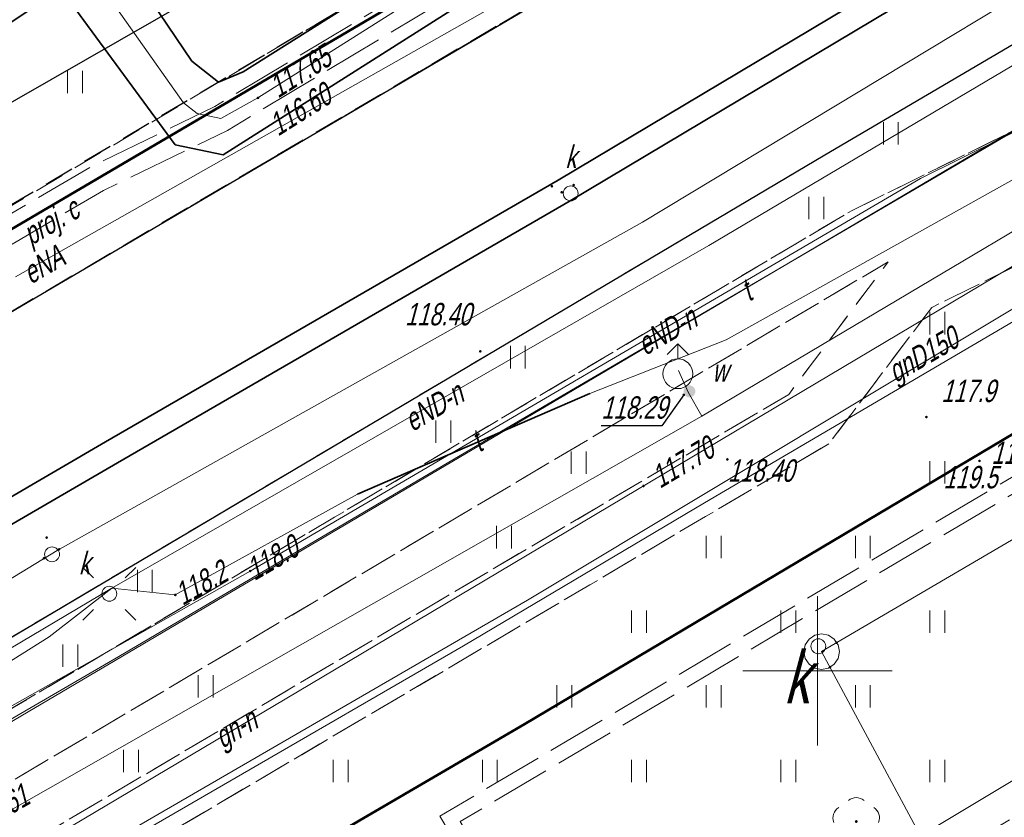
# Model space of a CAD drawing. Extents: x 7463256 to 7464485, y 5957341 to 5958260.
# Tile 210 of 256: x 7464073 to 7464106, y 5957845 to 5957872. Entities that reach past the tile are written whole.
import ezdxf
from ezdxf.enums import TextEntityAlignment as Align

# ---------------------------------------------------------------- set-up
doc = ezdxf.new("R2010")
doc.units = 0
doc.header["$MEASUREMENT"] = 0
for name, pattern in [('1.5_0.5', [2, 1.5, -0.5]), ('218-500', [1, 0.5, -0.5]), ('l219_500', [0]), ('mz1.0_0.5', [1.5, 1, -0.5]), ('mz2.0_0.5', [2.5, 2, -0.5])]:
    doc.linetypes.add(name, pattern=pattern)
doc.layers.get('0').update_dxf_attribs({"color": 2, "linetype": 'CONTINUOUS', "lineweight": 5})
for name, color, linetype in [('203-Punkt załamania granicy działki nie stabilizowany', 7, 'CONTINUOUS'), ('218-Granica użytku', 7, 'CONTINUOUS'), ('219-Linia granicy', 7, 'CONTINUOUS'), ('chodnik (powierzchnia)', 7, 'CONTINUOUS'), ('drzewo liściaste (punkt)', 7, 'CONTINUOUS'), ('hydrant (punkt)', 7, 'CONTINUOUS'), ('jezdnia (powierzchnia)', 7, 'CONTINUOUS'), ('komora podziemna - przewód kanalizacyjny (powierzchnia)', 7, 'CONTINUOUS'), ('komora podziemna - przewód kanalizacyjny (powierzchnia)-Atr17', 7, 'CONTINUOUS'), ('krawężnik (linia)', 7, 'CONTINUOUS'), ('latarnia na słupie lub maszcie (punkt)', 7, 'CONTINUOUS'), ('przewód ciepłowniczy (linia)', 7, 'CONTINUOUS'), ('przewód ciepłowniczy - projektowany lub w budowie (linia) - ob. projektowany', 7, 'CONTINUOUS'), ('przewód ciepłowniczy - projektowany lub w budowie (linia) - ob. projektowany-Atr1', 7, 'CONTINUOUS'), ('przewód elektroenergetyczny (linia)', 7, 'CONTINUOUS'), ('przewód elektroenergetyczny (linia)-Atr1', 7, 'CONTINUOUS'), ('przewód gazowy (linia)', 7, 'CONTINUOUS'), ('przewód gazowy (linia)-Atr1', 7, 'CONTINUOUS'), ('przewód kanalizacyjny (linia)', 7, 'CONTINUOUS'), ('przewód telekomunikacyjny (linia)', 7, 'CONTINUOUS'), ('przewód telekomunikacyjny (linia)-Atr1', 7, 'CONTINUOUS'), ('przewód wodociągowy (linia)', 7, 'CONTINUOUS'), ('punkt o określonej wysokości (sieć ciepłownicza)', 7, 'CONTINUOUS'), ('punkt o określonej wysokości (sieć ciepłownicza)-Atr2', 7, 'CONTINUOUS'), ('punkt o określonej wysokości (sieć ciepłownicza)-Atr3', 7, 'CONTINUOUS'), ('punkt o określonej wysokości (sieć elektroenergetyczna)', 7, 'CONTINUOUS'), ('punkt o określonej wysokości (sieć elektroenergetyczna)-Atr2', 7, 'CONTINUOUS'), ('punkt o określonej wysokości (sieć gazowa)', 7, 'CONTINUOUS'), ('punkt o określonej wysokości (sieć gazowa)-Atr2', 7, 'CONTINUOUS'), ('punkt o określonej wysokości (sieć kanalizacyjna)', 7, 'CONTINUOUS'), ('punkt o określonej wysokości (sieć wodociągowa)', 7, 'CONTINUOUS'), ('punkt o określonej wysokości (sieć wodociągowa)-Atr2', 7, 'CONTINUOUS'), ('punkt wysokościowy naturalny', 7, 'CONTINUOUS'), ('punkt wysokościowy naturalny-Atr2', 7, 'CONTINUOUS'), ('punkt wysokościowy sztuczny', 7, 'CONTINUOUS'), ('punkt wysokościowy sztuczny-Atr2', 7, 'CONTINUOUS'), ('rura ochronna - przewód ciepłowniczy (linia)', 7, 'CONTINUOUS'), ('rura ochronna - przewód elektroenergetyczny (linia)', 7, 'CONTINUOUS'), ('rura ochronna - przewód kanalizacyjny (linia)', 7, 'CONTINUOUS'), ('studzienka okrągła - przewód kanalizacyjny (punkt)', 7, 'CONTINUOUS'), ('studzienka okrągła - przewód kanalizacyjny (punkt)-Atr17', 7, 'CONTINUOUS'), ('słup (punkt)', 7, 'CONTINUOUS'), ('trawnik (powierzchnia)', 7, 'CONTINUOUS'), ('trawnik (powierzchnia) - symbol', 7, 'CONTINUOUS'), ('Wstawianie ramki sekcyjnej z opisem', 7, 'CONTINUOUS'), ('właz okrągły - siec kanalizacyjna (punkt)', 7, 'CONTINUOUS'), ('zasuwa - siec wodociągowa (punkt)', 7, 'CONTINUOUS'), ('zasuwa - siec wodociągowa (punkt)-Atr17', 7, 'CONTINUOUS')]:
    doc.layers.add(name, color=color, linetype=linetype)
doc.styles.get("Standard").update_dxf_attribs({"font": 'txt', "width": 0.75})

# ---------------------------------------------------------------- blocks, each defined once
blk = doc.blocks.new('PW01')
at = {"linetype": 'Continuous', "lineweight": 13}
h = blk.add_hatch(color=0, dxfattribs=at)
edge = h.paths.add_edge_path()
edge.add_arc((0, 0), 0.045, 0, 360)
blk = doc.blocks.new('US15')
at = {"color": 0, "linetype": 'Continuous', "lineweight": 13}
blk.add_circle((0, 0), 0.25, dxfattribs=at)
blk = doc.blocks.new('SM04')
at = {"color": 0, "linetype": 'Continuous', "lineweight": 13}
blk.add_circle((0, 0), 0.25, dxfattribs=at)
blk = doc.blocks.new('SM011')
at = {"color": 0, "linetype": 'Continuous', "lineweight": 13}
for p, q in [((-0.53, 0.531), (-0.883, 0.884)), ((0.531, 0.531), (0.884, 0.884)), ((-0.53, -0.53), (-0.883, -0.883)), ((0.531, -0.53), (0.884, -0.883))]:
    blk.add_line(p, q, dxfattribs=at)
blk = doc.blocks.new('PW02')
at = {"linetype": 'Continuous', "lineweight": 13}
h = blk.add_hatch(color=0, dxfattribs=at)
edge = h.paths.add_edge_path()
edge.add_arc((0, 0), 0.045, 0, 360)
blk = doc.blocks.new('US02')
at = {"color": 0, "linetype": 'Continuous', "lineweight": 13}
for p, q in [((0, 1), (-0.353, 0.647)), ((0, 0.5), (0, 1)), ((0, 1), (0.354, 0.647))]:
    blk.add_line(p, q, dxfattribs=at)
blk.add_circle((0, 0), 0.5, dxfattribs=at)
blk = doc.blocks.new('US25')
at = {"linetype": 'Continuous', "lineweight": 0}
h = blk.add_hatch(color=0, dxfattribs=at)
edge = h.paths.add_edge_path()
edge.add_arc((0, 0), 0.2, 0, 360)
blk = doc.blocks.new('US22')
at = {"color": 0, "linetype": 'Continuous', "lineweight": 13}
blk.add_circle((0, 0), 0.25, dxfattribs=at)
blk = doc.blocks.new('OP021')
at = {"linetype": 'Continuous', "lineweight": 13}
h = blk.add_hatch(color=0, dxfattribs=at)
edge = h.paths.add_edge_path()
edge.add_arc((0, 0), 0.05, 0, 360)
at = {"color": 0, "linetype": 'Continuous', "lineweight": 13}
for centre, start, end in [((0, 0.4), 49.272, 130.728), ((-0.38, 0.124), 121.308, 202.548), ((0.38, 0.124), 337.452, 58.692), ((-0.235, -0.324), 193.221, 274.871), ((0.235, -0.324), 265.129, 346.779)]:
    blk.add_arc(centre, 0.4, start, end, dxfattribs=at)
blk = doc.blocks.new('TU04')
at = {"color": 0, "linetype": 'Continuous', "lineweight": 13}
for p, q in [((0, 0), (0, 0.75)), ((0.5, 0), (0.5, 0.75))]:
    blk.add_line(p, q, dxfattribs=at)
blk = doc.blocks.new('203')
at = {"linetype": 'Continuous', "lineweight": 0}
h = blk.add_hatch(color=0, dxfattribs=at)
edge = h.paths.add_edge_path()
edge.add_arc((0, 0), 0.045, 0, 360)

msp = doc.modelspace()

# ---------------------------------------------------------------- linework, layer by layer
at = {"layer": '218-Granica użytku', "color": 3, "linetype": '218-500', "lineweight": 18, "flags": 128}
for points in [[(7464114.08, 5957888.93), (7464058.76, 5957856.44)], [(7464090.18, 5957848.21), (7464124.59, 5957868.64)], [(7464063.22, 5957832.48), (7464090.18, 5957848.21)]]:
    msp.add_lwpolyline(points, dxfattribs=at)
at = {"layer": '219-Linia granicy', "color": 3, "linetype": 'l219_500', "lineweight": 50, "flags": 128}
for points in [[(7464114.08, 5957888.93), (7464058.76, 5957856.44)], [(7464124.59, 5957868.64), (7464090.18, 5957848.21)], [(7464090.18, 5957848.21), (7464063.22, 5957832.48)]]:
    msp.add_lwpolyline(points, dxfattribs=at)
at = {"layer": 'chodnik (powierzchnia)', "color": 7, "linetype": 'mz1.0_0.5', "lineweight": 30, "flags": 128}
msp.add_lwpolyline([(7464045.52, 5957845.62), (7464043.96, 5957845.32), (7464042.46, 5957845.65), (7464041.29, 5957846.74), (7464046.41, 5957849.74), (7464048.14, 5957850.78), (7464053.4, 5957853.92), (7464054.9, 5957859.16), (7464055.02, 5957859.56), (7464057.5, 5957858.88), (7464057.37, 5957858.42), (7464058.3, 5957856.85), (7464071.21, 5957864.56), (7464088.21, 5957874.63), (7464096.72, 5957879.62), (7464099.95, 5957881.55), (7464132.36, 5957900.45), (7464132.88, 5957899.62), (7464134.69, 5957900.66), (7464134.17, 5957901.52), (7464144.87, 5957907.87), (7464144.42, 5957906.04), (7464143.83, 5957904.35), (7464143.2, 5957903.29), (7464098.08, 5957876.78), (7464072.76, 5957861.89)], close=True, dxfattribs=at)
at = {"layer": 'chodnik (powierzchnia)', "color": 7, "linetype": 'mz1.0_0.5', "lineweight": 18, "flags": 128}
for points in [[(7464071.843, 5957804.998), (7464056.53, 5957831.72), (7464056.52, 5957831.71), (7464055.36, 5957831.07), (7464053.35, 5957832.19), (7464052.15, 5957831.46), (7464051.31, 5957830.32), (7464051.05, 5957832.31), (7464051.31, 5957834.34), (7464051.91, 5957836.3), (7464052.69, 5957837.84), (7464053.84, 5957839.49), (7464055.2, 5957840.55), (7464064.71, 5957846.22), (7464066.91, 5957845.13), (7464101.18, 5957865.43), (7464132.33, 5957880.81), (7464161.85, 5957898.17), (7464162.66, 5957902.28), (7464161.93, 5957903.53), (7464164.51, 5957905.04), (7464165.37, 5957905.54), (7464166.99, 5957905.71), (7464168.49, 5957905.5), (7464170.43, 5957904.71), (7464172.05, 5957903.56), (7464173.53, 5957901.81), (7464174.83, 5957899.71), (7464177.01, 5957896.13), (7464173.1, 5957893.7), (7464177.49, 5957886.53), (7464187.04, 5957870.58), (7464187.775, 5957869.352)], [(7464186.364, 5957868.569), (7464185.74, 5957869.61), (7464176.74, 5957884.54), (7464171.68, 5957893.03), (7464170.04, 5957895.68), (7464168.92, 5957897.57), (7464134.26, 5957877.24), (7464103.83, 5957862.17), (7464100.38, 5957857.6), (7464058.74, 5957833.06), (7464074.13, 5957806.267)]]:
    msp.add_lwpolyline(points, dxfattribs=at)
msp.add_lwpolyline([(7464102.37, 5957863.7), (7464066.75, 5957842.6), (7464069.12, 5957841.6), (7464099.04, 5957859.26)], close=True, dxfattribs=at)
at = {"layer": 'jezdnia (powierzchnia)', "color": 7, "linetype": '1.5_0.5', "lineweight": 18, "flags": 128}
msp.add_lwpolyline([(7464435.78, 5957969.39), (7464432.43, 5957972.86), (7464429.42, 5957974.41), (7464426.04, 5957975.11), (7464423.57, 5957975.29), (7464415.47, 5957975.65), (7464371.24, 5957977.61), (7464365.3, 5957977.72), (7464358.84, 5957977.54), (7464346.65, 5957976.28), (7464334.12, 5957974.86), (7464314.08, 5957972.37), (7464311.27, 5957971.79), (7464308.65, 5957970.79), (7464306.54, 5957969.49), (7464304.63, 5957967.74), (7464302.38, 5957964.84), (7464301.74, 5957963.57), (7464301.19, 5957962.16), (7464300.69, 5957960.13), (7464300.42, 5957957.35), (7464300.44, 5957956.63), (7464301.34, 5957947.07), (7464297.39, 5957932.65), (7464296.35, 5957938.67), (7464295.41, 5957944.67), (7464295.17, 5957946.64), (7464294.07, 5957955.56), (7464293.61, 5957956.95), (7464292.71, 5957958.8), (7464291.04, 5957961.16), (7464288.7, 5957963.43), (7464286.48, 5957964.87), (7464282.67, 5957966.24), (7464279.68, 5957966.6), (7464275.55, 5957966.1), (7464272.53, 5957965.24), (7464268.15, 5957963.7), (7464261.6, 5957961.09), (7464256.13, 5957958.63), (7464254.19, 5957957.73), (7464203.13, 5957927.95), (7464201.44, 5957926.95), (7464180.61, 5957914.62), (7464165.37, 5957905.54), (7464161.93, 5957903.53), (7464100.25, 5957867.28), (7464064.71, 5957846.22), (7464055.2, 5957840.55), (7464053.84, 5957839.49), (7464052.69, 5957837.84), (7464051.91, 5957836.3), (7464051.31, 5957834.34), (7464051.05, 5957832.31), (7464051.31, 5957830.32), (7464051.63, 5957829.49), (7464053.32, 5957826.48), (7464047.06, 5957824.65), (7464046.37, 5957825.86), (7464044.81, 5957827.52), (7464043.6, 5957828.27), (7464042.09, 5957829.03), (7464040.11, 5957829.49), (7464038.12, 5957829.49), (7464036.05, 5957829.05), (7464034.47, 5957828.33), (7463990.77, 5957802.57), (7463984.67, 5957799.1), (7463963.97, 5957788.11), (7463953.9, 5957782.45), (7463916.77, 5957760.61), (7463915.43, 5957759.41), (7463915.19, 5957759.06), (7463914.98, 5957758.7), (7463914.81, 5957758.32), (7463914.66, 5957757.92), (7463914.55, 5957757.51), (7463914.48, 5957757.1), (7463914.44, 5957756.68), (7463914.43, 5957756.26), (7463914.83, 5957754.63), (7463915.69, 5957753.07), (7463915.97, 5957752.41), (7463916.13, 5957752.13), (7463917.59, 5957749.55), (7463915.13, 5957748.12), (7463913.12, 5957750.74), (7463911.87, 5957752.81), (7463910.63, 5957754.01), (7463910.25, 5957754.23), (7463909.85, 5957754.42), (7463909.44, 5957754.57), (7463909.02, 5957754.68), (7463908.58, 5957754.76), (7463908.15, 5957754.79), (7463907.71, 5957754.78), (7463907.27, 5957754.73), (7463905.57, 5957754.08), (7463866.26, 5957731.41), (7463858.61, 5957727.02), (7463857.72, 5957725.98), (7463855.16, 5957717.14), (7463854.76, 5957719.2), (7463853.89, 5957720.78), (7463852.79, 5957721.69), (7463851.14, 5957722.42), (7463850.42, 5957722.32), (7463846.1, 5957719.79), (7463840.56, 5957716.65), (7463836.11, 5957713.89), (7463831.61, 5957710.47), (7463828.31, 5957707.66), (7463822.22, 5957701.89), (7463817.3, 5957696.82), (7463812.7, 5957691.61), (7463812.45, 5957691.34), (7463806.98, 5957684.37), (7463803.64, 5957679.75), (7463801.45, 5957676.28), (7463793.55, 5957663.48), (7463792.86, 5957661.7), (7463792.97, 5957659.75), (7463793.77, 5957657.97), (7463795.13, 5957656.54), (7463794.29, 5957652.43), (7463792.69, 5957652.63), (7463790.95, 5957652.54), (7463789.5, 5957652.32), (7463787.98, 5957651.93), (7463786.22, 5957650.98), (7463785.18, 5957649.81), (7463783.63, 5957647.28), (7463741.4, 5957578.12), (7463740.09, 5957575.93), (7463739.68, 5957574.67), (7463739.8, 5957572.76), (7463740.25, 5957571.39), (7463740.85, 5957570.49), (7463741.87, 5957569.43), (7463743.26, 5957568.37), (7463741.42, 5957565.08), (7463740.12, 5957565.67), (7463738.77, 5957566.02), (7463737.29, 5957566.06), (7463735.98, 5957565.85), (7463734.34, 5957565.14), (7463733.02, 5957564.22), (7463732.29, 5957563.18), (7463701.08, 5957512.16), (7463700.31, 5957510.77), (7463700.32, 5957510.77), (7463696.94, 5957505.36), (7463687.39, 5957489.52), (7463687.14, 5957489.11), (7463686.89, 5957488.7), (7463686.65, 5957488.29), (7463686.42, 5957487.87), (7463686.19, 5957487.45), (7463685.97, 5957487.02), (7463685.76, 5957486.59), (7463685.55, 5957486.16), (7463685.35, 5957485.73), (7463685.15, 5957485.29), (7463684.96, 5957484.85), (7463684.77, 5957484.4), (7463684.58, 5957483.96), (7463684.39, 5957483.51), (7463684.21, 5957483.06), (7463684.03, 5957482.61), (7463683.85, 5957482.17), (7463683.67, 5957481.72), (7463683.5, 5957481.27), (7463683.32, 5957480.81), (7463683.15, 5957480.36), (7463682.98, 5957479.91), (7463682.81, 5957479.45), (7463682.65, 5957479), (7463682.49, 5957478.54), (7463682.32, 5957478.08), (7463682.17, 5957477.62), (7463682.01, 5957477.15), (7463681.86, 5957476.69), (7463681.71, 5957476.22), (7463681.56, 5957475.76), (7463681.41, 5957475.29), (7463681.27, 5957474.82), (7463681.13, 5957474.35), (7463681, 5957473.88), (7463680.87, 5957473.41), (7463680.74, 5957472.94), (7463680.61, 5957472.47), (7463680.48, 5957471.99), (7463680.36, 5957471.52), (7463680.25, 5957471.05), (7463680.13, 5957470.57), (7463680.02, 5957470.09), (7463679.91, 5957469.61), (7463679.81, 5957469.12), (7463679.71, 5957468.64), (7463679.61, 5957468.16), (7463679.52, 5957467.67), (7463679.42, 5957467.19), (7463679.33, 5957466.7), (7463679.25, 5957466.22), (7463679.16, 5957465.73), (7463679.08, 5957465.25), (7463679, 5957464.76), (7463678.93, 5957464.27), (7463678.85, 5957463.78), (7463678.78, 5957463.28), (7463678.72, 5957462.79), (7463678.65, 5957462.3), (7463678.59, 5957461.81), (7463678.53, 5957461.31), (7463678.47, 5957460.82), (7463678.42, 5957460.33), (7463678.36, 5957459.83), (7463678.31, 5957459.34), (7463678.26, 5957458.84), (7463678.22, 5957458.35), (7463678.17, 5957457.85), (7463678.13, 5957457.36), (7463678.09, 5957456.86), (7463678.05, 5957456.37), (7463678.02, 5957455.87), (7463677.99, 5957455.41), (7463677.96, 5957454.94), (7463677.93, 5957454.48), (7463677.91, 5957454.01), (7463677.89, 5957453.55), (7463677.87, 5957453.08), (7463677.86, 5957452.62), (7463677.85, 5957452.15), (7463677.84, 5957451.69), (7463677.84, 5957451.22), (7463677.84, 5957450.76), (7463677.85, 5957450.29), (7463677.86, 5957449.83), (7463677.87, 5957449.36), (7463670.59, 5957467.12), (7463670.68, 5957467.58), (7463670.78, 5957468.04), (7463670.89, 5957468.5), (7463670.99, 5957468.96), (7463671.11, 5957469.42), (7463671.22, 5957469.87), (7463671.34, 5957470.33), (7463671.46, 5957470.78), (7463671.59, 5957471.24), (7463671.72, 5957471.69), (7463671.86, 5957472.14), (7463672, 5957472.59), (7463672.14, 5957473.04), (7463673.46, 5957477.28), (7463673.58, 5957477.76), (7463673.68, 5957478.24), (7463673.77, 5957478.73), (7463673.84, 5957479.22), (7463673.89, 5957479.71), (7463673.93, 5957480.2), (7463673.95, 5957480.7), (7463673.95, 5957481.19), (7463673.93, 5957481.63), (7463673.91, 5957482.08), (7463673.86, 5957482.52), (7463673.81, 5957482.96), (7463673.74, 5957483.4), (7463673.66, 5957483.84), (7463673.57, 5957484.28), (7463673.47, 5957484.71), (7463673.35, 5957485.14), (7463673.2, 5957485.61), (7463673.02, 5957486.08), (7463672.82, 5957486.54), (7463672.6, 5957486.99), (7463672.36, 5957487.42), (7463672.1, 5957487.85), (7463671.82, 5957488.26), (7463671.52, 5957488.66), (7463671.25, 5957489.02), (7463670.95, 5957489.36), (7463670.64, 5957489.68), (7463670.3, 5957489.97), (7463669.95, 5957490.25), (7463669.57, 5957490.5), (7463669.19, 5957490.73), (7463668.78, 5957490.93), (7463668.37, 5957491.1), (7463667.96, 5957491.31), (7463667.54, 5957491.51), (7463667.12, 5957491.7), (7463666.7, 5957491.89), (7463666.27, 5957492.06), (7463665.84, 5957492.23), (7463665.41, 5957492.38), (7463664.97, 5957492.53), (7463642.84, 5957508.24), (7463669.89, 5957497.69), (7463670.31, 5957497.52), (7463670.74, 5957497.36), (7463671.18, 5957497.22), (7463671.62, 5957497.11), (7463672.07, 5957497.01), (7463672.52, 5957496.93), (7463672.97, 5957496.87), (7463673.43, 5957496.83), (7463673.89, 5957496.8), (7463674.34, 5957496.8), (7463674.8, 5957496.82), (7463675.3, 5957496.85), (7463675.79, 5957496.9), (7463676.29, 5957496.96), (7463676.78, 5957497.02), (7463677.27, 5957497.1), (7463677.76, 5957497.19), (7463678.25, 5957497.29), (7463678.74, 5957497.4), (7463679.22, 5957497.52), (7463679.7, 5957497.65), (7463680.18, 5957497.79), (7463680.66, 5957497.94), (7463681.12, 5957498.11), (7463681.59, 5957498.29), (7463682.05, 5957498.49), (7463682.49, 5957498.71), (7463682.94, 5957498.94), (7463683.37, 5957499.19), (7463683.81, 5957499.43), (7463684.24, 5957499.68), (7463684.65, 5957499.96), (7463685.06, 5957500.25), (7463685.45, 5957500.55), (7463685.83, 5957500.88), (7463686.2, 5957501.21), (7463686.55, 5957501.56), (7463686.89, 5957501.93), (7463688.47, 5957503.86), (7463689.58, 5957505.52), (7463695.05, 5957514.51), (7463697.35, 5957517.63), (7463699.52, 5957521.26), (7463701.68, 5957524.9), (7463703.98, 5957528.54), (7463706.45, 5957532.61), (7463709.76, 5957538.71), (7463712.45, 5957543.07), (7463719.87, 5957554.72), (7463722.1, 5957558.36), (7463724.25, 5957562.41), (7463732.9, 5957576.65), (7463767.27, 5957632.9), (7463796.54, 5957680.74), (7463799.31, 5957684.89), (7463802.28, 5957688.92), (7463805.13, 5957692.62), (7463808.07, 5957696.14), (7463812, 5957700.58), (7463813.05, 5957701.59), (7463815.17, 5957703.91), (7463818.63, 5957707.32), (7463821.81, 5957710.38), (7463824, 5957712.35), (7463825.06, 5957713.31), (7463827.47, 5957715.22), (7463831.55, 5957718.14), (7463834.51, 5957720.09), (7463871.58, 5957742.02), (7463872.84, 5957742.74), (7463873.73, 5957743.25), (7463884.95, 5957749.82), (7463947.94, 5957787.04), (7463958.13, 5957793.13), (7463978.66, 5957805.82), (7463992.86, 5957814.5), (7464021.02, 5957831.03), (7464036.35, 5957840.19), (7464045.52, 5957845.62), (7464072.76, 5957861.89), (7464098.08, 5957876.78), (7464143.2, 5957903.29), (7464143.83, 5957904.35), (7464144.42, 5957906.04), (7464144.87, 5957907.87), (7464144.93, 5957908.37), (7464145, 5957909.96), (7464144.74, 5957911.42), (7464152.37, 5957912.8), (7464152.74, 5957912.55), (7464154.03, 5957911.87), (7464155.59, 5957911.35), (7464156.76, 5957911.33), (7464160.57, 5957913.58), (7464192.28, 5957932.28), (7464213.7, 5957945.07), (7464214.43, 5957945.48), (7464238.65, 5957959.71), (7464249.15, 5957965.6), (7464251.26, 5957966.66), (7464253.69, 5957967.84), (7464257.35, 5957969.46), (7464261.98, 5957971.33), (7464263.31, 5957972), (7464273.13, 5957975.13), (7464277.92, 5957976.24), (7464280.42, 5957977.04), (7464282.71, 5957978.14), (7464285.69, 5957980.47), (7464287.52, 5957982.76), (7464288.9, 5957985.47), (7464289.81, 5957990.22), (7464289.57, 5957993.19), (7464288.87, 5958000.11), (7464295.35, 5958000.29), (7464295.83, 5957995.88), (7464296.53, 5957992.32), (7464297.86, 5957989.04), (7464299.36, 5957986.74), (7464301.71, 5957984.36), (7464305.3, 5957982.36), (7464307.82, 5957981.66), (7464311.17, 5957981.45), (7464364.74, 5957987.95), (7464391.32, 5957991.11), (7464398.1, 5957991.95), (7464414.27, 5957994.02), (7464414.84, 5957994.09), (7464425.44, 5957995.47), (7464427.97, 5957995.83), (7464434.5, 5957997.95), (7464434.9, 5957998.22), (7464435.3, 5957998.5), (7464435.68, 5957998.8), (7464436.05, 5957999.11), (7464436.4, 5957999.44), (7464436.74, 5957999.78), (7464437.07, 5958000.13), (7464437.39, 5958000.5), (7464437.69, 5958000.88), (7464437.97, 5958001.27), (7464438.24, 5958001.67), (7464438.49, 5958002.08), (7464438.73, 5958002.5), (7464438.95, 5958002.94), (7464439.15, 5958003.37), (7464439.33, 5958003.82), (7464439.5, 5958004.28), (7464439.65, 5958004.74), (7464439.78, 5958005.2), (7464439.89, 5958005.67), (7464439.98, 5958006.15), (7464440.05, 5958006.62), (7464440.11, 5958007.1), (7464440.14, 5958007.59), (7464440.16, 5958008.07), (7464437.87, 5957962.55), (7464436.62, 5957968.02)], close=True, dxfattribs=at)
at = {"layer": 'komora podziemna - przewód kanalizacyjny (powierzchnia)', "color": 34, "linetype": 'Continuous', "lineweight": 18, "flags": 128}
msp.add_lwpolyline([(7464100.14, 5957851.24), (7464100.37, 5957851.19), (7464100.56, 5957851.06), (7464100.64, 5957850.94), (7464100.69, 5957850.87), (7464100.74, 5957850.64), (7464100.69, 5957850.41), (7464100.56, 5957850.22), (7464100.42, 5957850.12), (7464100.37, 5957850.09), (7464100.14, 5957850.04), (7464099.91, 5957850.09), (7464099.72, 5957850.22), (7464099.59, 5957850.41), (7464099.54, 5957850.64), (7464099.59, 5957850.87), (7464099.72, 5957851.06), (7464099.91, 5957851.19)], close=True, dxfattribs=at)
at = {"layer": 'krawężnik (linia)', "color": 7, "linetype": 'Continuous', "lineweight": 25, "flags": 128}
for points in [[(7464045.52, 5957845.62), (7464072.76, 5957861.89), (7464098.08, 5957876.78), (7464143.2, 5957903.29), (7464143.83, 5957904.35), (7464144.42, 5957906.04), (7464144.87, 5957907.87), (7464144.93, 5957908.37), (7464145, 5957909.96), (7464144.74, 5957911.42)], [(7464053.32, 5957826.48), (7464051.63, 5957829.49), (7464051.31, 5957830.32), (7464051.05, 5957832.31), (7464051.31, 5957834.34), (7464051.91, 5957836.3), (7464052.69, 5957837.84), (7464053.84, 5957839.49), (7464055.2, 5957840.55), (7464064.71, 5957846.22), (7464100.25, 5957867.28), (7464161.93, 5957903.53), (7464165.37, 5957905.54)]]:
    msp.add_lwpolyline(points, dxfattribs=at)
at = {"layer": 'przewód ciepłowniczy (linia)', "color": 212, "linetype": 'Continuous', "lineweight": 18, "flags": 128}
msp.add_lwpolyline([(7463999.71, 5957834.53), (7464019.69, 5957846.34), (7464021.09, 5957846.14), (7464025.85, 5957838.13), (7464026.56, 5957837.82), (7464028.15, 5957838.31), (7464036.34, 5957843.29), (7464044.75, 5957848.42), (7464046.67, 5957849.52), (7464048.57, 5957850.65), (7464067.63, 5957861.9), (7464068.34, 5957862.74), (7464068.8, 5957863.75), (7464066.67, 5957868.31), (7464066.93, 5957869.04), (7464073.54, 5957873.42), (7464075.47, 5957873.68), (7464078.76, 5957869.02), (7464079.21, 5957868.67), (7464080.01, 5957868.5), (7464081.25, 5957869.19), (7464099.62, 5957880.81), (7464118.83, 5957893.13)], dxfattribs=at)
at = {"layer": 'przewód ciepłowniczy - projektowany lub w budowie (linia) - ob. projektowany', "color": 212, "linetype": 'mz2.0_0.5', "lineweight": 18, "flags": 128}
for points in [[(7463827.45, 5957686.81), (7463846.51, 5957707.33), (7463837.98, 5957727.66), (7463921.05, 5957775.08), (7463942.95, 5957787.9), (7463968.43, 5957803.38), (7463962.63, 5957813.37), (7463990.1, 5957829.4), (7463996.25, 5957818.66), (7464026.15, 5957837.03), (7464036.53, 5957843.58), (7464048.34, 5957851.03), (7464051.52, 5957852.92), (7464069.07, 5957863.22), (7464072.1, 5957864.8), (7464075.65, 5957866.88), (7464079.8, 5957868.9), (7464096.3, 5957878.8), (7464114.52, 5957889.73), (7464110.7, 5957895.89), (7464137.6, 5957910.6), (7464169.07, 5957928.77), (7464165.42, 5957934.93), (7464175.2, 5957940.28), (7464178.92, 5957933.88), (7464207.9, 5957951.17), (7464220.7, 5957958.86), (7464224.58, 5957961.12), (7464228.92, 5957963.56), (7464232.65, 5957965.56), (7464236.86, 5957967.74), (7464243.8, 5957971.13), (7464248.79, 5957973.41), (7464251.98, 5957974.81), (7464257.04, 5957976.93), (7464262.4, 5957979.02)], [(7463828.18, 5957686.27), (7463847.57, 5957707.15), (7463839.12, 5957727.27), (7463921.5, 5957774.3), (7463943.41, 5957787.13), (7463969.65, 5957803.07), (7463963.86, 5957813.04), (7463989.77, 5957828.16), (7463995.93, 5957817.4), (7464026.63, 5957836.27), (7464046.58, 5957848.86), (7464051.98, 5957852.14), (7464069.5, 5957862.44), (7464072.54, 5957864.01), (7464076.07, 5957866.09), (7464080.23, 5957868.1), (7464099.97, 5957879.95), (7464115.76, 5957889.43), (7464111.96, 5957895.55), (7464138.04, 5957909.82), (7464163.77, 5957924.67), (7464170.31, 5957928.45), (7464166.67, 5957934.59), (7464174.87, 5957939.07), (7464178.6, 5957932.64), (7464202.44, 5957946.87), (7464216.91, 5957955.5), (7464219.67, 5957957.19), (7464222.67, 5957958.98), (7464226.35, 5957961.09), (7464229.83, 5957963.03), (7464233.13, 5957964.8), (7464240.24, 5957968.41), (7464245.86, 5957971.1), (7464249.49, 5957972.74), (7464256.37, 5957975.68), (7464262.76, 5957978.18)], [(7464059.1, 5957829.97), (7464060.59, 5957830.85), (7464062.5, 5957827.62), (7464088.57, 5957843.07), (7464087.35, 5957845.13), (7464139.61, 5957876.09), (7464141.78, 5957872.43), (7464168.57, 5957888.3), (7464181.601, 5957865.926)], [(7464059.35, 5957829.54), (7464060.41, 5957830.16), (7464062.32, 5957826.94), (7464089.25, 5957842.89), (7464088.03, 5957844.95), (7464139.44, 5957875.41), (7464141.61, 5957871.74), (7464168.46, 5957887.65), (7464181.192, 5957865.698)]]:
    msp.add_lwpolyline(points, dxfattribs=at)
at = {"layer": 'przewód elektroenergetyczny (linia)', "color": 1, "linetype": 'Continuous', "lineweight": 18, "flags": 128}
for points in [[(7464073.13, 5957863.2), (7464092.26, 5957874.03), (7464101.8, 5957879.52), (7464108, 5957883.18), (7464121.25, 5957890.97), (7464133.59, 5957898.16)], [(7464044.69, 5957827.89), (7464046.78, 5957824.49), (7464048.99, 5957825.83), (7464052.71, 5957828.05), (7464054.73, 5957829.04), (7464056.06, 5957829.69), (7464058.11, 5957830.86), (7464054.18, 5957838.29), (7464057.79, 5957840.29), (7464066.41, 5957845.11), (7464080.99, 5957853.34), (7464103.45, 5957866.49), (7464110.17, 5957869.82), (7464119.88, 5957875.5), (7464123.16, 5957878.08), (7464133.21, 5957883.59), (7464135.07, 5957883.36), (7464137.73, 5957884.98), (7464140.7, 5957887.95), (7464154.84, 5957895.92), (7464157.97, 5957897.8)], [(7464062.66, 5957896.13), (7464061.51, 5957882.33), (7464059.02, 5957869.97), (7464055.6, 5957852.76), (7464050.11, 5957848.87), (7464055.52, 5957840.76), (7464056.17, 5957840.79), (7464076.35, 5957852.77)], [(7464070.066, 5957804.011), (7464067.58, 5957808.28), (7464060.57, 5957820.48), (7464057.48, 5957829.04), (7464057.15, 5957829.95), (7464053.92, 5957838.4), (7464062.03, 5957843.45), (7464074.25, 5957851.14), (7464076.35, 5957852.77), (7464096.36, 5957864.25), (7464124.74, 5957881.06)], [(7464076.35, 5957852.77), (7464078.48, 5957852.54), (7464084.59, 5957855.92), (7464092.37, 5957859.29), (7464096.94, 5957861.09), (7464109.9, 5957868.32), (7464112.15, 5957869.82), (7464122.35, 5957875.69), (7464123.76, 5957876.7), (7464124.84, 5957880.28), (7464124.74, 5957881.06)], [(7464078.811, 5957808.865), (7464070.01, 5957824.44), (7464086.36, 5957834.22), (7464117.16, 5957852.69), (7464145.93, 5957869.92), (7464160.74, 5957878.68), (7464162.97, 5957878.93), (7464167.41, 5957876.97), (7464169.87, 5957874.37), (7464176.499, 5957863.093)]]:
    msp.add_lwpolyline(points, dxfattribs=at)
at = {"layer": 'przewód gazowy (linia)', "color": 40, "linetype": 'Continuous', "lineweight": 18, "flags": 128}
for points in [[(7464052.3, 5957830.01), (7464051.76, 5957831.03), (7464056.89, 5957834.04), (7464083.82, 5957850.03), (7464110.99, 5957866.2), (7464132.83, 5957879.35), (7464145.62, 5957886.89), (7464164.15, 5957898.17), (7464186.6, 5957911.68), (7464192.31, 5957914.71), (7464213.72, 5957926.68)], [(7464020.77, 5957838.3), (7464027.51, 5957843.36), (7464030.03, 5957845.32), (7464034.62, 5957848.7), (7464035.42, 5957849.25), (7464040.4, 5957852.64), (7464045.13, 5957855.65), (7464049.8, 5957858.98), (7464050.55, 5957859.51), (7464050.92, 5957859.01), (7464063.77, 5957837.65), (7464064.41, 5957837.27), (7464064.95, 5957837.62), (7464068.79, 5957839.92), (7464090.28, 5957852.37), (7464102.47, 5957859.68), (7464115.18, 5957867.31), (7464132.75, 5957877.92), (7464139.14, 5957881.92)], [(7464052.3, 5957830.01), (7464052.94, 5957830.37), (7464057.44, 5957832.92), (7464062.15, 5957835.67), (7464072.47, 5957841.77), (7464088.14, 5957850.84), (7464096.22, 5957855.63), (7464109.4, 5957863.36), (7464124.19, 5957871.77)]]:
    msp.add_lwpolyline(points, dxfattribs=at)
at = {"layer": 'przewód kanalizacyjny (linia)', "color": 34, "linetype": 'Continuous', "lineweight": 18, "flags": 128}
for points in [[(7464013.48, 5957821.87), (7464026.91, 5957829.41), (7464041.29, 5957837.14), (7464063.94, 5957850.56), (7464076.14, 5957857.67), (7464091.31, 5957866.43), (7464118.62, 5957882.73), (7464138, 5957894.41), (7464150.07, 5957901.7), (7464185.37, 5957923.49)], [(7464185.81, 5957922.81), (7464150.49, 5957901.02), (7464138.42, 5957893.73), (7464119.04, 5957882.05), (7464091.71, 5957865.74), (7464076.54, 5957856.97), (7464064.34, 5957849.87), (7464041.69, 5957836.44), (7464027.29, 5957828.71), (7464013.86, 5957821.17)], [(7464033.82, 5957829.41), (7464040.07, 5957833.01), (7464062.08, 5957846.46), (7464074.52, 5957854.03), (7464094.14, 5957865.03), (7464108.59, 5957873.75), (7464128.12, 5957885.58), (7464141.78, 5957893.2), (7464160.99, 5957905.84)], [(7464108.59, 5957873.75), (7464115.81, 5957860.51), (7464116.1, 5957859.99), (7464115.59, 5957859.7), (7464100.14, 5957850.64), (7464110.05, 5957832.18)]]:
    msp.add_lwpolyline(points, dxfattribs=at)
at = {"layer": 'przewód telekomunikacyjny (linia)', "color": 30, "linetype": 'Continuous', "lineweight": 18, "flags": 128}
for points in [[(7463934.93, 5957767.49), (7463950.59, 5957776.24), (7463967.83, 5957785.98), (7463975.02, 5957790.4), (7463985.5, 5957795.81), (7464000.58, 5957804.48), (7464017.41, 5957814.5), (7464028.88, 5957821.45), (7464036.26, 5957826.44), (7464036.38, 5957826.54), (7464040.26, 5957829.04), (7464041.29, 5957829.67), (7464055.53, 5957838.1), (7464062.69, 5957842.41), (7464076.59, 5957850.48), (7464089.6, 5957858.14), (7464106.44, 5957867.99), (7464119.93, 5957875.96), (7464136.24, 5957885.65), (7464148.02, 5957892.55), (7464162.57, 5957901.07), (7464178.87, 5957910.73), (7464199.4, 5957922.6)], [(7464055.971, 5957796.186), (7464051.94, 5957803.23), (7464049.54, 5957805.85), (7464042.89, 5957814.5), (7464038.65, 5957821.25), (7464036.53, 5957826.19), (7464036.38, 5957826.54), (7464036.83, 5957826.78), (7464054.94, 5957837.64), (7464055.93, 5957838.24), (7464135.6, 5957885.24), (7464136.56, 5957885.88), (7464163.25, 5957901.94), (7464165.63, 5957898.42), (7464174.87, 5957903.55), (7464182.55, 5957907.57), (7464198.46, 5957916.34)]]:
    msp.add_lwpolyline(points, dxfattribs=at)
at = {"layer": 'przewód wodociągowy (linia)', "color": 5, "linetype": 'Continuous', "lineweight": 18, "flags": 128}
for points in [[(7464298.12, 5957983.2), (7464300.61, 5957970.9), (7464300.28, 5957967.23), (7464299.01, 5957966.34), (7464283.7, 5957965.92), (7464274.37, 5957965.48), (7464264.12, 5957958.35), (7464249.79, 5957949.28), (7464233.47, 5957938.83), (7464232.32, 5957938.07), (7464230.24, 5957936.71), (7464216.39, 5957928.84), (7464189.47, 5957913.84), (7464179.3, 5957908.16), (7464160.78, 5957897.05), (7464138.46, 5957883.82), (7464127.58, 5957877.37), (7464115.46, 5957870.01), (7464096.12, 5957858.53), (7464070.54, 5957843.96)], [(7464096.12, 5957858.53), (7464095.67, 5957859.33), (7464095.34, 5957860.06)]]:
    msp.add_lwpolyline(points, dxfattribs=at)
at = {"layer": 'punkt o określonej wysokości (sieć wodociągowa)-Atr2', "color": 7, "flags": 128}
msp.add_lwpolyline([(7464095.52, 5957859.24), (7464094.78, 5957858.21), (7464092.756, 5957858.21)], dxfattribs=at)
at = {"layer": 'rura ochronna - przewód ciepłowniczy (linia)', "color": 212, "linetype": 'Continuous', "lineweight": 35, "flags": 128}
for points in [[(7463991.51, 5957830.98), (7464019.9, 5957847.83), (7464021.72, 5957847.46), (7464026.54, 5957839.31), (7464027.42, 5957839.36), (7464044.22, 5957849.38), (7464048.14, 5957851.44), (7464067.24, 5957862.96), (7464067.54, 5957863.77), (7464065.42, 5957868.3), (7464065.93, 5957869.76), (7464073.05, 5957874.41), (7464076.05, 5957874.84), (7464079.04, 5957870.42), (7464079.93, 5957869.72), (7464080.76, 5957870.06), (7464099.51, 5957881.87), (7464118.29, 5957894.13), (7464114.04, 5957902.7), (7464115.3, 5957904.57), (7464123.37, 5957908.62), (7464125.25, 5957908.46), (7464128.46, 5957904.63), (7464166.81, 5957930.17)], [(7464153.49, 5957918.79), (7464129.26, 5957902.62), (7464127.47, 5957902.62), (7464123.93, 5957906.5), (7464116.78, 5957902.7), (7464120.95, 5957894.66), (7464119.37, 5957892.13), (7464099.73, 5957879.75), (7464080.09, 5957867.28), (7464078.48, 5957867.62), (7464074.89, 5957872.51), (7464074.03, 5957872.43), (7464067.92, 5957868.32), (7464070.05, 5957863.72), (7464069.14, 5957861.7), (7464068.02, 5957860.84), (7464049, 5957849.86), (7464045.27, 5957847.46), (7464028.87, 5957837.25), (7464026.58, 5957836.33), (7464025.16, 5957836.94), (7464020.45, 5957844.82), (7464019.47, 5957844.84), (7463994.9, 5957830.42)]]:
    msp.add_lwpolyline(points, dxfattribs=at)
at = {"layer": 'rura ochronna - przewód elektroenergetyczny (linia)', "color": 6, "linetype": 'Continuous', "lineweight": 30}
msp.add_lwpolyline([(7463943.46, 5957797.88), (7463943.95, 5957798.07), (7463947.78, 5957799.54), (7463951.33, 5957801.21), (7463955.75, 5957803.32), (7463966.18, 5957808.26), (7463979.69, 5957816.17), (7463995.26, 5957824.92), (7463999.4, 5957827.23), (7464002.56, 5957829.04), (7464003.9, 5957829.81), (7464022.04, 5957841.3), (7464024.25, 5957839.79), (7464034.66, 5957845.48), (7464041.51, 5957849.6), (7464062.57, 5957863.09), (7464079, 5957872.5), (7464104.36, 5957888.08), (7464144.44, 5957911.3), (7464151.87, 5957915.32), (7464195.57, 5957940.61)], dxfattribs=at)
at = {"layer": 'rura ochronna - przewód elektroenergetyczny (linia)', "color": 1, "linetype": 'Continuous', "lineweight": 35, "flags": 128}
msp.add_lwpolyline([(7464084.59, 5957855.92), (7464092.37, 5957859.29)], dxfattribs=at)
at = {"layer": 'rura ochronna - przewód kanalizacyjny (linia)', "color": 34, "linetype": 'Continuous', "lineweight": 35, "flags": 128}
for points in [[(7464013.48, 5957821.87), (7464026.91, 5957829.41), (7464041.29, 5957837.14), (7464063.94, 5957850.56), (7464076.14, 5957857.67), (7464091.31, 5957866.43), (7464118.62, 5957882.73), (7464138, 5957894.41), (7464150.07, 5957901.7), (7464185.37, 5957923.49)], [(7464185.81, 5957922.81), (7464150.49, 5957901.02), (7464138.42, 5957893.73), (7464119.04, 5957882.05), (7464091.71, 5957865.74), (7464076.54, 5957856.97), (7464064.34, 5957849.87), (7464041.69, 5957836.44), (7464027.29, 5957828.71), (7464013.86, 5957821.17)]]:
    msp.add_lwpolyline(points, dxfattribs=at)
at = {"layer": 'trawnik (powierzchnia)', "color": 7, "linetype": 'mz1.0_0.5', "lineweight": 18, "flags": 128}
for points in [[(7464162.66, 5957902.28), (7464161.85, 5957898.17), (7464132.33, 5957880.81), (7464101.18, 5957865.43), (7464066.91, 5957845.13), (7464064.71, 5957846.22), (7464100.25, 5957867.28), (7464161.93, 5957903.53)], [(7464169.65, 5957895.41), (7464168.12, 5957891.76), (7464182.22, 5957866.27), (7464179.55, 5957864.78), (7464172.78, 5957876.3), (7464168.06, 5957887.22), (7464164.64, 5957892.19), (7464141.63, 5957878.98), (7464138.16, 5957876.83), (7464143.78, 5957877.08), (7464164.8, 5957889.22), (7464166.28, 5957885.9), (7464171.21, 5957875.06), (7464177.93, 5957863.89), (7464175.64, 5957862.62), (7464168.48, 5957874.57), (7464165.4, 5957872.79), (7464165, 5957872.65), (7464164.5, 5957872.74), (7464164.16, 5957873.06), (7464161.28, 5957877.81), (7464107.04, 5957845.37), (7464084.14, 5957831.66), (7464071.27, 5957823.96), (7464078.35, 5957811.88), (7464079.79, 5957809.41), (7464074.13, 5957806.27), (7464058.77, 5957833.07), (7464100.38, 5957857.6), (7464103.83, 5957862.17), (7464134.26, 5957877.24), (7464168.92, 5957897.57)], [(7464083.5, 5957887.99), (7464084.97, 5957885.58), (7464086.28, 5957882.35), (7464087.37, 5957878.1), (7464088.21, 5957874.63), (7464058.3, 5957856.85), (7464057.37, 5957858.42), (7464058.35, 5957861.8), (7464065.91, 5957888.36), (7464067.73, 5957888.4), (7464065.45, 5957884.35), (7464065.32, 5957881.76), (7464068.34, 5957881.15), (7464074.04, 5957886.21), (7464074, 5957889.17), (7464075.74, 5957889.45), (7464077.84, 5957888.83), (7464080.86, 5957890.64)], [(7464099.04, 5957859.26), (7464069.12, 5957841.6), (7464066.75, 5957842.6), (7464102.37, 5957863.7)]]:
    msp.add_lwpolyline(points, close=True, dxfattribs=at)
at = {"layer": 'Wstawianie ramki sekcyjnej z opisem', "color": 7, "linetype": 'Continuous', "lineweight": 13, "flags": 128}
for points in [[(7464100, 5957847.5), (7464100, 5957852.5)], [(7464097.5, 5957850), (7464102.5, 5957850)]]:
    msp.add_lwpolyline(points, dxfattribs=at)

# ---------------------------------------------------------------- block references
at = {"layer": '203-Punkt załamania granicy działki nie stabilizowany', "color": 3, "linetype": 'Continuous', "lineweight": 18}
msp.add_blockref('203', (7464090.18, 5957848.21), dxfattribs=at)
at = {"layer": 'drzewo liściaste (punkt)', "color": 94, "linetype": 'Continuous', "lineweight": 13}
msp.add_blockref('OP021', (7464101.3, 5957844.95), dxfattribs=at)
at = {"layer": 'hydrant (punkt)', "color": 7, "linetype": 'Continuous', "lineweight": 18}
msp.add_blockref('US02', (7464095.32, 5957859.95), dxfattribs=at)
at = {"layer": 'latarnia na słupie lub maszcie (punkt)', "color": 7, "linetype": 'Continuous', "lineweight": 18}
msp.add_blockref('SM011', (7464076.27, 5957852.58), dxfattribs=at)
at = {"layer": 'punkt o określonej wysokości (sieć ciepłownicza)', "color": 212, "linetype": 'Continuous', "lineweight": 13}
msp.add_blockref('PW01', (7464081.25, 5957869.19), dxfattribs=at)
at = {"layer": 'punkt o określonej wysokości (sieć elektroenergetyczna)', "color": 1, "linetype": 'Continuous', "lineweight": 13}
for p in [(7464080.99, 5957853.34), (7464078.48, 5957852.54)]:
    msp.add_blockref('PW01', p, dxfattribs=at)
at = {"layer": 'punkt o określonej wysokości (sieć gazowa)', "color": 40, "linetype": 'Continuous', "lineweight": 13, "rotation": 30.759}
msp.add_blockref('PW01', (7464094.17, 5957856.19), dxfattribs=at)
at = {"layer": 'punkt o określonej wysokości (sieć kanalizacyjna)', "color": 34, "linetype": 'Continuous', "lineweight": 13}
for p in [(7464091.1, 5957866.23), (7464091.83, 5957866.27), (7464091.43, 5957866.03), (7464074.17, 5957854.46), (7464074.59, 5957854.07), (7464074.08, 5957853.77), (7464100.64, 5957850.94), (7464099.48, 5957850.43), (7464100.42, 5957850.12)]:
    msp.add_blockref('PW01', p, dxfattribs=at)
at = {"layer": 'punkt o określonej wysokości (sieć wodociągowa)', "color": 5, "linetype": 'Continuous', "lineweight": 13, "rotation": 36.98}
msp.add_blockref('PW01', (7464095.52, 5957859.24), dxfattribs=at)
at = {"layer": 'punkt wysokościowy naturalny', "color": 7, "linetype": 'Continuous', "lineweight": 13}
for p in [(7464103.65, 5957858.5), (7464105.43, 5957857.03), (7464104.58, 5957856.46)]:
    msp.add_blockref('PW01', p, dxfattribs=at)
at = {"layer": 'punkt wysokościowy sztuczny', "color": 7, "linetype": 'Continuous', "lineweight": 13}
for p in [(7464088.7, 5957860.7), (7464096.98, 5957857.08)]:
    msp.add_blockref('PW02', p, dxfattribs=at)
at = {"layer": 'studzienka okrągła - przewód kanalizacyjny (punkt)', "color": 34, "linetype": 'Continuous', "lineweight": 18}
for p in [(7464091.73, 5957865.99), (7464074.35, 5957853.9)]:
    msp.add_blockref('US15', p, dxfattribs=at)
at = {"layer": 'słup (punkt)', "color": 7, "linetype": 'Continuous', "lineweight": 18}
msp.add_blockref('SM04', (7464076.27, 5957852.58), dxfattribs=at)
at = {"layer": 'trawnik (powierzchnia) - symbol', "color": 7, "linetype": 'Continuous', "lineweight": 18}
for p in [(7464074.87, 5957869.35), (7464102.21, 5957867.63), (7464099.71, 5957865.13), (7464103.77, 5957861.27), (7464089.71, 5957860.13), (7464087.21, 5957857.63), (7464091.75, 5957856.6), (7464103.77, 5957856.27), (7464089.25, 5957854.1), (7464096.27, 5957853.77), (7464101.27, 5957853.77), (7464077.21, 5957852.63), (7464093.77, 5957851.27), (7464098.77, 5957851.27), (7464103.77, 5957851.27), (7464074.71, 5957850.13), (7464079.25, 5957849.1), (7464091.27, 5957848.77), (7464096.27, 5957848.77), (7464101.27, 5957848.77), (7464076.75, 5957846.6), (7464083.77, 5957846.27), (7464088.77, 5957846.27), (7464093.77, 5957846.27), (7464098.77, 5957846.27), (7464103.77, 5957846.27)]:
    msp.add_blockref('TU04', p, dxfattribs=at)
at = {"layer": 'właz okrągły - siec kanalizacyjna (punkt)', "color": 7, "linetype": 'Continuous', "lineweight": 18}
msp.add_blockref('US22', (7464100.03, 5957850.82), dxfattribs=at)
at = {"layer": 'zasuwa - siec wodociągowa (punkt)', "color": 7, "linetype": 'Continuous', "lineweight": 13, "rotation": 36.98}
msp.add_blockref('US25', (7464095.71, 5957859.36), dxfattribs=at)

# ---------------------------------------------------------------- texts
at = {"layer": 'komora podziemna - przewód kanalizacyjny (powierzchnia)-Atr17', "color": 34, "oblique": 15, "width": 0.722}
msp.add_text('k', height=1.75, dxfattribs=at).set_placement((7464098.87, 5957848.91))
at = {"layer": 'przewód ciepłowniczy - projektowany lub w budowie (linia) - ob. projektowany-Atr1', "color": 212, "oblique": 15, "width": 0.72}
msp.add_text('proj. c', height=0.75, rotation=30.507, dxfattribs=at).set_placement((7464073.45, 5957864.55), align=Align.MIDDLE_LEFT)
at = {"layer": 'przewód elektroenergetyczny (linia)-Atr1', "color": 1, "oblique": 15, "width": 0.72}
for s, rotation, p in [('eNA', 29.99, (7464073.63, 5957862.93)), ('eND-n', 29.73, (7464094.22, 5957860.54)), ('eND-n', 30.78, (7464086.42, 5957857.99))]:
    msp.add_text(s, height=0.75, rotation=rotation, dxfattribs=at).set_placement(p)
at = {"layer": 'przewód gazowy (linia)-Atr1', "color": 7, "oblique": 15, "width": 0.72}
for s, rotation, p in [('gnD150', 30.06, (7464102.62, 5957859.63)), ('gn-n', 30.61, (7464080.06, 5957847.38))]:
    msp.add_text(s, height=0.75, rotation=rotation, dxfattribs=at).set_placement(p)
at = {"layer": 'przewód telekomunikacyjny (linia)-Atr1', "color": 30, "oblique": 15, "width": 0.72}
for rotation, p in [(30.54, (7464097.7, 5957862.35)), (30.7, (7464088.66, 5957857.3))]:
    msp.add_text('t', height=0.75, rotation=rotation, dxfattribs=at).set_placement(p)
at = {"layer": 'punkt o określonej wysokości (sieć ciepłownicza)-Atr2', "color": 212, "oblique": 15, "width": 0.72}
msp.add_text('117.65', height=0.75, rotation=32.315, dxfattribs=at).set_placement((7464081.72, 5957869.48), align=Align.MIDDLE_LEFT)
at = {"layer": 'punkt o określonej wysokości (sieć ciepłownicza)-Atr3', "color": 212, "oblique": 15, "width": 0.72}
msp.add_text('116.60', height=0.75, rotation=32.315, dxfattribs=at).set_placement((7464081.72, 5957868.205), align=Align.MIDDLE_LEFT)
at = {"layer": 'punkt o określonej wysokości (sieć elektroenergetyczna)-Atr2', "color": 1, "oblique": 15, "width": 0.72}
for s, rotation, p in [('118.0', 30.01, (7464081.13, 5957853)), ('118.2', 28.97, (7464078.72, 5957852.17))]:
    msp.add_text(s, height=0.75, rotation=rotation, dxfattribs=at).set_placement(p)
at = {"layer": 'punkt o określonej wysokości (sieć gazowa)-Atr2', "color": 40, "oblique": 15, "width": 0.72}
msp.add_text('117.70', height=0.75, rotation=30.73, dxfattribs=at).set_placement((7464094.72, 5957856.09))
at = {"layer": 'punkt o określonej wysokości (sieć wodociągowa)-Atr2', "color": 5, "oblique": 15, "width": 0.72}
msp.add_text('118.29', height=0.75, dxfattribs=at).set_placement((7464092.756, 5957858.218), align=Align.BOTTOM_LEFT)
msp.add_text('116.61', height=0.75, rotation=29.5, dxfattribs=at).set_placement((7464071.74, 5957844.48))
at = {"layer": 'punkt wysokościowy naturalny-Atr2', "color": 7, "oblique": 15, "width": 0.72}
for s, p in [('117.9', (7464104.15, 5957859)), ('119.5', (7464105.83, 5957856.93)), ('119.5', (7464104.22, 5957856.11))]:
    msp.add_text(s, height=0.75, dxfattribs=at).set_placement(p)
at = {"layer": 'punkt wysokościowy sztuczny-Atr2', "color": 7, "oblique": 15, "width": 0.72}
for p in [(7464086.18, 5957861.57), (7464097, 5957856.33)]:
    msp.add_text('118.40', height=0.75, dxfattribs=at).set_placement(p)
at = {"layer": 'studzienka okrągła - przewód kanalizacyjny (punkt)-Atr17', "color": 34, "oblique": 15, "width": 0.72}
for p in [(7464091.55, 5957866.84), (7464075.25, 5957853.23)]:
    msp.add_text('k', height=0.75, dxfattribs=at).set_placement(p)
at = {"layer": 'zasuwa - siec wodociągowa (punkt)-Atr17', "color": 7, "oblique": 15, "width": 0.72}
msp.add_text('w', height=0.75, dxfattribs=at).set_placement((7464096.47, 5957859.68))

doc.saveas('drawing.dxf')
